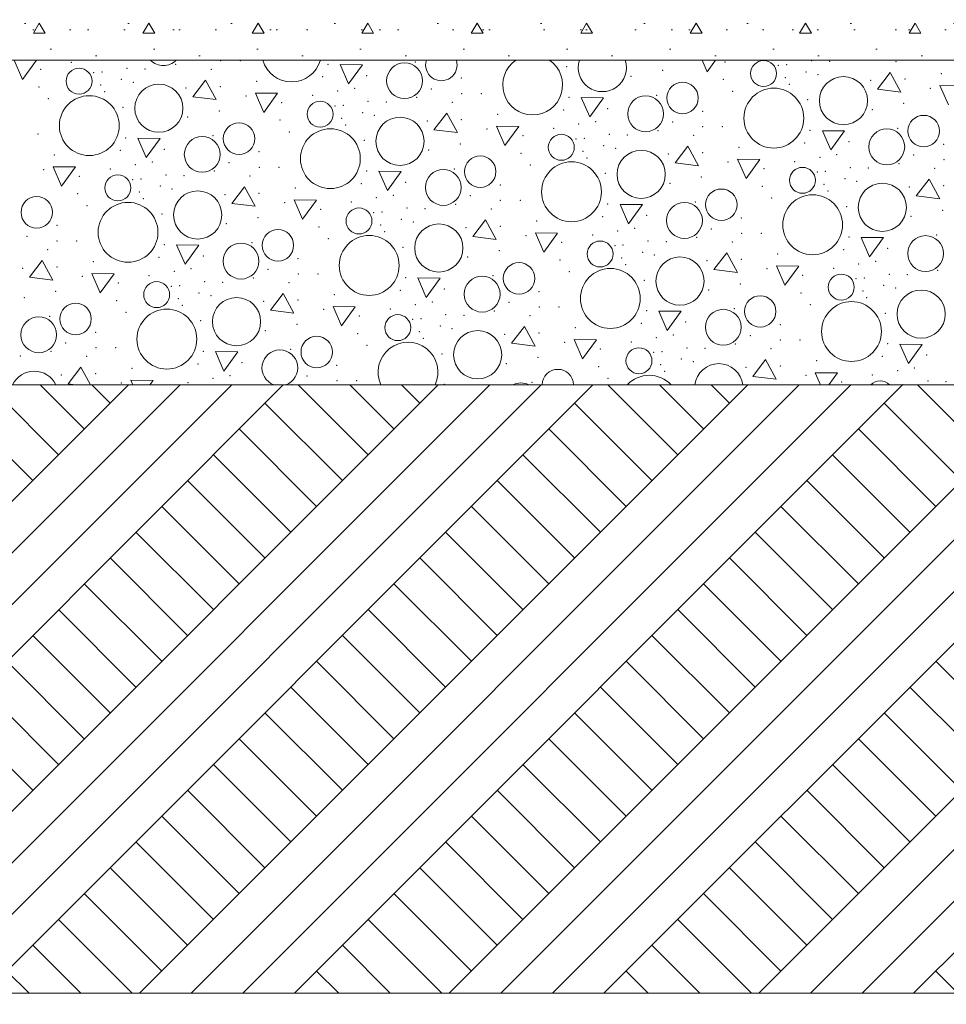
# Model space of a CAD drawing. Header units: millimetres. Extents: x -12989 to 402831, y -50461 to 30884.
# Tile 10 of 175: x 359792 to 360935, y -47274 to -46061. Entities that reach past the tile are written whole.
import ezdxf

# ---------------------------------------------------------------- set-up
doc = ezdxf.new("R2010")
doc.units = ezdxf.units.MM
doc.header["$MEASUREMENT"] = 0
doc.linetypes.add('Wipeout_Contour', pattern=[1000, 0, -1000])
doc.layers.add('Nowe_A__STROPY', color=7, linetype='Continuous')
doc.layers.add('Nowe_A__STROPY_Nr_pióra__173', color=7, linetype='Continuous', lineweight=5, true_color=0x6a6a6a)
doc.layers.add('Nowe_A__STROPY_Nr_pióra__178', color=7, linetype='Continuous', lineweight=5, true_color=0x6a6a6a)
doc.layers.add('Nowe_A__STROPY_Nr_pióra__69', color=7, linetype='Continuous', lineweight=13)
doc.layers.add('Nowe_A_OZN_ODNOSNIKI_Nr_pióra__85', color=7, linetype='Continuous', lineweight=13)
doc.dimstyles.new('STYL_AUTOMATYCZNY__3', dxfattribs={"dimtxt": 0.18, "dimasz": 91.2, "dimexe": 0.18, "dimexo": 0.0625, "dimgap": 0, "dimtad": 0, "dimtih": 1, "dimtoh": 1, "dimdec": 4, "dimzin": 0, "dimdsep": 46, "dimcen": 0.09, "dimadec": 0, "dimazin": 0, "dimtfac": 1, "dimtdec": 4, "dimtmove": 0, "dimatfit": 3, "dimldrblk": 'ARROWHEAD_5', "dimfxl": 0, "dimtolj": 1, "dimtzin": 0, "dimarcsym": 0})

# ---------------------------------------------------------------- blocks, each defined once
blk = doc.blocks.new('*X25', base_point=(362576.7, -45960.6))
at = {"layer": 'Nowe_A__STROPY_Nr_pióra__178', "color": 251, "linetype": 'Continuous', "lineweight": 5, "true_color": 0x6a6a6a}
for p, q in [((359785.8, -46110.6), (359796.1, -46134.2)), ((359796.1, -46134.2), (359813.2, -46110.6)), ((360187.6, -46115.9), (360198, -46139.8)), ((360215.1, -46116.2), (360187.6, -46115.9)), ((360198, -46139.8), (360215.1, -46116.2)), ((360634.2, -46110.6), (360640.4, -46124.9)), ((360640.4, -46124.9), (360650.7, -46110.6)), ((360866, -46125.6), (360850.3, -46146.3)), ((360879.2, -46149.8), (360866, -46125.6)), ((360021.8, -46135), (360006, -46155.7)), ((360034.9, -46159.1), (360021.8, -46135)), ((360927.4, -46141.7), (360937.8, -46165.6)), ((360954.9, -46142), (360927.4, -46141.7)), ((360006, -46155.7), (360034.9, -46159.1)), ((360083.1, -46151.1), (360093.5, -46174.9)), ((360110.6, -46151.3), (360083.1, -46151.1)), ((360093.5, -46174.9), (360110.6, -46151.3)), ((360485, -46156.6), (360495.4, -46180.5)), ((360512.5, -46156.9), (360485, -46156.6)), ((360495.4, -46180.5), (360512.5, -46156.9)), ((360850.3, -46146.3), (360879.2, -46149.8)), ((360319.1, -46175.7), (360303.4, -46196.4)), ((360332.3, -46199.8), (360319.1, -46175.7)), ((360380.5, -46191.8), (360390.9, -46215.7)), ((360408, -46192.1), (360380.5, -46191.8)), ((360390.9, -46215.7), (360408, -46192.1)), ((360303.4, -46196.4), (360332.3, -46199.8)), ((360782.4, -46197.4), (360792.7, -46221.2)), ((360809.8, -46197.6), (360782.4, -46197.4)), ((360792.7, -46221.2), (360809.8, -46197.6)), ((359938.1, -46206.7), (359948.5, -46230.6)), ((359965.6, -46207), (359938.1, -46206.7)), ((359948.5, -46230.6), (359965.6, -46207)), ((360616.5, -46216.5), (360600.8, -46237.2)), ((360629.7, -46240.6), (360616.5, -46216.5)), ((359833.6, -46241.9), (359844, -46265.7)), ((359861.1, -46242.1), (359833.6, -46241.9)), ((359844, -46265.7), (359861.1, -46242.1)), ((360600.8, -46237.2), (360629.7, -46240.6)), ((360677.9, -46232.6), (360688.3, -46256.4)), ((360705.4, -46232.8), (360677.9, -46232.6)), ((360688.3, -46256.4), (360705.4, -46232.8)), ((360235.5, -46247.4), (360245.9, -46271.3)), ((360263, -46247.7), (360235.5, -46247.4)), ((360245.9, -46271.3), (360263, -46247.7)), ((360069.6, -46266.5), (360053.9, -46287.2)), ((360082.8, -46290.6), (360069.6, -46266.5)), ((360913.9, -46257.2), (360898.1, -46277.9)), ((360927.1, -46281.3), (360913.9, -46257.2)), ((360898.1, -46277.9), (360927.1, -46281.3)), ((360053.9, -46287.2), (360082.8, -46290.6)), ((360131, -46282.6), (360141.4, -46306.5)), ((360158.5, -46282.9), (360131, -46282.6)), ((360141.4, -46306.5), (360158.5, -46282.9)), ((360532.9, -46288.2), (360543.2, -46312.1)), ((360560.4, -46288.5), (360532.9, -46288.2)), ((360543.2, -46312.1), (360560.4, -46288.5)), ((360367, -46307.3), (360351.3, -46328)), ((360380.2, -46331.4), (360367, -46307.3)), ((360428.4, -46323.4), (360438.8, -46347.2)), ((360455.9, -46323.6), (360428.4, -46323.4)), ((360438.8, -46347.2), (360455.9, -46323.6)), ((359986, -46338.3), (359996.4, -46362.1)), ((360013.5, -46338.5), (359986, -46338.3)), ((359996.4, -46362.1), (360013.5, -46338.5)), ((360351.3, -46328), (360380.2, -46331.4)), ((360830.2, -46328.9), (360840.6, -46352.8)), ((360857.7, -46329.2), (360830.2, -46328.9)), ((360840.6, -46352.8), (360857.7, -46329.2)), ((360664.4, -46348), (360648.6, -46368.7)), ((360677.6, -46372.1), (360664.4, -46348)), ((359820.2, -46357.3), (359804.4, -46378)), ((359833.3, -46381.5), (359820.2, -46357.3)), ((360725.8, -46364.1), (360736.1, -46388)), ((360753.3, -46364.4), (360725.8, -46364.1)), ((359881.5, -46373.4), (359891.9, -46397.3)), ((359909, -46373.7), (359881.5, -46373.4)), ((359891.9, -46397.3), (359909, -46373.7)), ((360648.6, -46368.7), (360677.6, -46372.1)), ((360736.1, -46388), (360753.3, -46364.4)), ((359804.4, -46378), (359833.3, -46381.5)), ((360283.4, -46379), (360293.7, -46402.9)), ((360310.9, -46379.3), (360283.4, -46379)), ((360293.7, -46402.9), (360310.9, -46379.3)), ((360117.5, -46398.1), (360101.8, -46418.8)), ((360130.7, -46422.2), (360117.5, -46398.1)), ((360101.8, -46418.8), (360130.7, -46422.2)), ((360178.9, -46414.2), (360189.3, -46438)), ((360206.4, -46414.4), (360178.9, -46414.2)), ((360189.3, -46438), (360206.4, -46414.4)), ((360580.7, -46419.7), (360591.1, -46443.6)), ((360608.2, -46420), (360580.7, -46419.7)), ((360591.1, -46443.6), (360608.2, -46420)), ((360414.9, -46438.8), (360399.1, -46459.5)), ((360428.1, -46463), (360414.9, -46438.8)), ((360399.1, -46459.5), (360428.1, -46463)), ((360476.3, -46454.9), (360486.6, -46478.8)), ((360503.8, -46455.2), (360476.3, -46454.9)), ((360486.6, -46478.8), (360503.8, -46455.2)), ((360878.1, -46460.5), (360888.5, -46484.4)), ((360905.6, -46460.8), (360878.1, -46460.5)), ((360888.5, -46484.4), (360905.6, -46460.8)), ((360033.9, -46469.8), (360044.2, -46493.7)), ((360061.4, -46470.1), (360033.9, -46469.8)), ((360044.2, -46493.7), (360061.4, -46470.1)), ((360712.3, -46479.6), (360696.5, -46500.3)), ((360725.5, -46503.7), (360712.3, -46479.6)), ((359868, -46488.9), (359852.3, -46509.6)), ((359879.9, -46510.6), (359868, -46488.9)), ((360773.6, -46495.7), (360780.1, -46510.6)), ((360801.1, -46495.9), (360773.6, -46495.7)), ((360790.5, -46510.6), (360801.1, -46495.9)), ((359852.3, -46509.6), (359860.7, -46510.6)), ((359929.4, -46505), (359931.8, -46510.6)), ((359956.9, -46505.3), (359929.4, -46505)), ((359953, -46510.6), (359956.9, -46505.3)), ((360696.5, -46500.3), (360725.5, -46503.7)), ((360331.2, -46510.6), (360331.3, -46510.6)), ((360334.6, -46510.6), (360331.2, -46510.6))]:
    blk.add_line(p, q, dxfattribs=at)
for centre, radius in [((359865.7, -46136.4), 16), ((360267.1, -46135.8), 22.1), ((360709.9, -46127), 16), ((360808.4, -46160.4), 29.7), ((359964.1, -46169.7), 29.7), ((360609.9, -46157.1), 19.4), ((360722.5, -46181.9), 36.9), ((359878.3, -46191.2), 36.9), ((360564.4, -46176.6), 22.1), ((360163, -46177.1), 16), ((360261.5, -46210.5), 29.7), ((360907.3, -46197.9), 19.4), ((360063, -46207.2), 19.4), ((360017.6, -46226.6), 22.1), ((360175.6, -46231.9), 36.9), ((360460.4, -46217.9), 16), ((360861.8, -46217.3), 22.1), ((360360.4, -46247.9), 19.4), ((360558.9, -46251.2), 29.7), ((360473, -46272.7), 36.9), ((360757.8, -46258.6), 16), ((359913.5, -46267.9), 16), ((360314.9, -46267.4), 22.1), ((360856.3, -46291.9), 29.7), ((359813.5, -46298), 19.4), ((360012, -46301.3), 29.7), ((360657.8, -46288.7), 19.4), ((360770.4, -46313.4), 36.9), ((359926.1, -46322.7), 36.9), ((360612.3, -46308.1), 22.1), ((360210.9, -46308.7), 16), ((360309.4, -46342), 29.7), ((360110.9, -46338.7), 19.4), ((360223.5, -46363.5), 36.9), ((360909.7, -46348.9), 22.1), ((360065.4, -46358.2), 22.1), ((360508.3, -46349.4), 16), ((360408.3, -46379.5), 19.4), ((360606.8, -46382.8), 29.7), ((360520.9, -46404.2), 36.9), ((360805.7, -46390.2), 16), ((359961.4, -46399.5), 16), ((360362.8, -46398.9), 22.1), ((360904.2, -46423.5), 29.7), ((359861.4, -46429.5), 19.4), ((360059.9, -46432.8), 29.7), ((360705.7, -46420.2), 19.4), ((360818.3, -46445), 36.9), ((359974, -46454.3), 36.9), ((360258.8, -46440.2), 16), ((360660.2, -46439.7), 22.1), ((359815.9, -46449), 22.1), ((360357.3, -46473.6), 29.7), ((360158.8, -46470.3), 19.4), ((360556.2, -46481), 16)]:
    blk.add_circle(centre, radius, dxfattribs=at)
for centre, radius, start, end in [((359969.7, -46095.1), 22.1, 224.5165, 315.4835), ((360127.8, -46100.4), 36.9, 196.0864, 343.9136), ((360312.5, -46116.4), 19.4, 162.6935, 17.3065), ((360425.1, -46141.1), 36.9, 124.2221, 55.7779), ((360511, -46119.6), 29.7, 162.247, 17.753), ((360271.4, -46495), 36.9, 335.0728, 204.9272), ((360113.3, -46489.8), 22.1, 289.6028, 250.3972), ((360654.7, -46514.3), 29.7, 7.2002, 172.7998), ((359810.4, -46523.6), 29.7, 26.0542, 153.9458), ((360456.2, -46511), 19.4, 1.3055, 178.6945), ((360410.7, -46530.5), 22.1, 64.1765, 115.8235), ((360568.8, -46535.8), 36.9, 43.0381, 136.9619), ((360853.6, -46521.7), 16, 44.0574, 135.9426)]:
    blk.add_arc(centre, radius, start, end, dxfattribs=at)
for p in [(359856.3, -46113.2), (359924.8, -46120.5), (359947.1, -46121.2), (359984.7, -46115.7), (360040.2, -46110.9), (360064.4, -46110.9), (360172.6, -46115.5), (360280.5, -46112.9), (360466.9, -46118.6), (360662.5, -46112.6), (360728.1, -46116.7), (360738.4, -46115.9), (360769.1, -46111.2), (360791.4, -46111.9), (360873, -46112.4), (359818.2, -46121.9), (359883.8, -46126), (359894.1, -46125.2), (360028.7, -46121.7), (360166, -46131), (360220.4, -46129.4), (360220.4, -46129.4), (360337.2, -46132.6), (360546.4, -46130.6), (360585.4, -46123.1), (360736.6, -46132), (360762.3, -46124.9), (360776.9, -46128.3), (360929, -46127.2), (359816.2, -46143.7), (359892.4, -46141.3), (359918, -46134.2), (359932.6, -46137.7), (359997.6, -46144.7), (360039.9, -46143), (360084.7, -46136.5), (360205.4, -46145.4), (360660.4, -46134.3), (360741.5, -46140.2), (360841.9, -46135.4), (360884.1, -46133.7), (360915.7, -46145.2), (359897.2, -46149.5), (360071.5, -46154.5), (360153.7, -46153.9), (360184.6, -46148.6), (360282.1, -46156.4), (360300.3, -46146.1), (360337.6, -46151.6), (360361.8, -46151.6), (360469.9, -46156.3), (360577.9, -46153.7), (360671.9, -46148.8), (359827.6, -46158.1), (359920, -46168.7), (360115.6, -46162.7), (360181.2, -46166.8), (360191.5, -46166), (360222.2, -46161.3), (360244.5, -46162), (360326.1, -46162.4), (360764.3, -46159.3), (360882.8, -46163.9), (359999.6, -46180.7), (360038.6, -46173.2), (360215.4, -46175), (360230, -46178.4), (360382.1, -46177.2), (360463.4, -46171.8), (360517.8, -46170.2), (360517.8, -46170.2), (360634.6, -46173.4), (360843.8, -46171.4), (360113.5, -46184.4), (360189.7, -46182.1), (360194.6, -46190.3), (360295, -46185.5), (360337.3, -46183.8), (360482, -46189.3), (360502.8, -46186.1), (360597.7, -46186.8), (360634.9, -46192.4), (360659.2, -46192.4), (359814.9, -46201.7), (359923.1, -46206.3), (360031, -46203.7), (360125, -46198.9), (360368.9, -46195.3), (360413, -46203.4), (360451.1, -46194.7), (360519.6, -46202), (360541.9, -46202.7), (360579.5, -46197.2), (360623.5, -46203.2), (360767.3, -46197), (360875.3, -46194.4), (360217.4, -46209.4), (360336, -46213.9), (360478.6, -46207.5), (360488.9, -46206.7), (360512.8, -46215.7), (360679.5, -46218), (360760.7, -46212.5), (360815.2, -46210.9), (360815.2, -46210.9), (360932, -46214.1), (359835.2, -46227.3), (359916.5, -46221.8), (359970.9, -46220.2), (359970.9, -46220.2), (360087.7, -46223.4), (360296.9, -46221.4), (360410.9, -46225.2), (360487.1, -46222.8), (360527.4, -46219.1), (360592.4, -46226.2), (360634.7, -46224.5), (360779.3, -46230.1), (360800.2, -46226.9), (360895.1, -46227.5), (359935.1, -46239.4), (359955.9, -46236.2), (360050.8, -46236.9), (360088.1, -46242.4), (360112.3, -46242.4), (360422.4, -46239.6), (360492, -46231), (360666.2, -46236), (360748.4, -46235.4), (360876.8, -46237.9), (360932.3, -46233.1), (359822, -46245.3), (359866.1, -46253.5), (359904.2, -46244.7), (359972.7, -46252.1), (359995, -46252.8), (360032.6, -46247.2), (360076.6, -46253.2), (360220.4, -46247.1), (360328.4, -46244.5), (360514.8, -46250.1), (360633.3, -46254.7), (360710.3, -46244.1), (360776, -46248.3), (360786.2, -46247.5), (360817, -46242.8), (360839.2, -46243.5), (360920.8, -46243.9), (359931.7, -46257.6), (359942, -46256.8), (359965.9, -46265.8), (360213.9, -46262.6), (360268.3, -46261), (360268.3, -46261), (360385.1, -46264.2), (360594.3, -46262.2), (360708.3, -46265.9), (360784.5, -46263.6), (360810.2, -46256.5), (360824.8, -46259.9), (360889.7, -46267), (360932, -46265.3), (359864, -46275.2), (359940.2, -46272.9), (359980.5, -46269.2), (360045.5, -46276.3), (360087.8, -46274.6), (360132.6, -46268), (360253.3, -46276.9), (360348.2, -46277.6), (360789.4, -46271.8), (359875.5, -46289.7), (359945.1, -46281.1), (360119.4, -46286.1), (360201.6, -46285.5), (360232.5, -46280.1), (360330, -46288), (360385.4, -46283.2), (360409.7, -46283.2), (360517.8, -46287.8), (360625.8, -46285.2), (360719.8, -46280.3), (360812.2, -46290.9), (359967.9, -46300.2), (360163.5, -46294.2), (360229.1, -46298.3), (360239.4, -46297.5), (360270.1, -46292.8), (360292.4, -46293.5), (360374, -46294), (360511.3, -46303.3), (360565.7, -46301.7), (360565.7, -46301.7), (360891.7, -46302.9), (360930.7, -46295.4), (359838.3, -46314.2), (360047.4, -46312.2), (360086.5, -46304.7), (360237.6, -46313.7), (360263.3, -46306.5), (360277.9, -46310), (360385.2, -46315.3), (360430, -46308.8), (360682.5, -46304.9), (359801.3, -46327.7), (360161.4, -46316), (360242.5, -46321.8), (360342.9, -46317), (360416.7, -46326.8), (360498.9, -46326.2), (360529.8, -46320.9), (360550.7, -46317.7), (360645.6, -46318.4), (360682.8, -46323.9), (360707, -46323.9), (360923.2, -46326), (359838.6, -46333.3), (359862.8, -46333.2), (359970.9, -46337.9), (360078.9, -46335.3), (360172.9, -46330.4), (360460.8, -46335), (360526.5, -46339.1), (360536.7, -46338.3), (360567.5, -46333.6), (360589.8, -46334.3), (360627.3, -46328.7), (360671.3, -46334.7), (360815.2, -46328.6), (359827.1, -46344), (360018.8, -46351.8), (360018.8, -46351.8), (360265.3, -46341), (360383.8, -46345.5), (360560.7, -46347.3), (360575.3, -46350.7), (360727.4, -46349.5), (360808.6, -46344.1), (360863.1, -46342.5), (360863.1, -46342.5), (359883.1, -46358.9), (359964.4, -46353.4), (360135.6, -46355), (360344.8, -46353), (360458.8, -46356.7), (360535, -46354.4), (360539.9, -46362.6), (360640.2, -46357.8), (360682.5, -46356.1), (360827.2, -46361.6), (360848.1, -46358.4), (359796, -46367.1), (359838.3, -46365.4), (359983, -46370.9), (360003.8, -46367.7), (360098.7, -46368.4), (360136, -46374), (360160.2, -46374), (360376.3, -46376), (360470.3, -46371.2), (360714.1, -46367.6), (360758.2, -46375.7), (360796.3, -46367), (360864.9, -46374.3), (360887.1, -46375), (360924.7, -46369.5), (359869.9, -46376.9), (359914, -46385), (359952.1, -46376.3), (359989.9, -46388.3), (360020.6, -46383.6), (360042.9, -46384.3), (360080.5, -46378.8), (360124.5, -46384.8), (360268.3, -46378.6), (360562.7, -46381.7), (360681.2, -46386.2), (360823.8, -46379.8), (360834.1, -46379), (360858, -46388), (359837, -46395.5), (359979.6, -46389.1), (360013.8, -46397.3), (360180.5, -46399.6), (360261.8, -46394.1), (360316.2, -46392.5), (360316.2, -46392.5), (360433, -46395.7), (360642.2, -46393.7), (360756.2, -46397.5), (360832.4, -46395.1), (360872.6, -46391.5), (359798, -46403.1), (359911.9, -46406.8), (359988.1, -46404.5), (359993, -46412.6), (360028.4, -46400.8), (360093.4, -46407.8), (360135.7, -46406.1), (360280.4, -46411.7), (360301.2, -46408.5), (360396.1, -46409.2), (360767.7, -46411.9), (360837.2, -46403.3), (359923.4, -46421.2), (360167.2, -46417.6), (360249.5, -46417.1), (360318, -46424.4), (360377.8, -46419.5), (360433.3, -46414.7), (360457.5, -46414.7), (360565.7, -46419.4), (360673.7, -46416.8), (360860.1, -46422.5), (359829.4, -46426.1), (360015.8, -46431.8), (360134.3, -46436.3), (360211.3, -46425.8), (360277, -46429.9), (360287.3, -46429.1), (360340.3, -46425.1), (360421.8, -46425.5), (360559.1, -46434.9), (360613.6, -46433.3), (360613.6, -46433.3), (360730.4, -46436.5), (359886.1, -46445.8), (360095.3, -46443.8), (360209.3, -46447.5), (360285.5, -46445.2), (360311.2, -46438.1), (360325.8, -46441.5), (360390.7, -46448.6), (360433, -46446.9), (360477.9, -46440.4), (359849.2, -46459.2), (360290.4, -46453.4), (360464.6, -46458.4), (360546.8, -46457.8), (360577.7, -46452.4), (360598.6, -46449.2), (360675.2, -46460.3), (360693.5, -46449.9), (360730.7, -46455.5), (360754.9, -46455.5), (360863.1, -46460.1), (359831, -46469.6), (359886.5, -46464.8), (359910.7, -46464.8), (360018.8, -46469.4), (360126.8, -46466.9), (360220.8, -46462), (360313.2, -46472.5), (360508.7, -46466.5), (360574.4, -46470.6), (360584.6, -46469.8), (360615.4, -46465.1), (360637.6, -46465.8), (360719.2, -46466.3), (359793.4, -46475.2), (359875, -46475.6), (360012.3, -46485), (360066.7, -46483.3), (360066.7, -46483.3), (360392.7, -46484.6), (360431.7, -46477), (360608.5, -46478.8), (360623.2, -46482.3), (360775.2, -46481.1), (360856.5, -46475.6), (360911, -46474), (360911, -46474), (359886.2, -46497), (359931, -46490.4), (360183.5, -46486.5), (360506.7, -46488.3), (360582.9, -46486), (360587.7, -46494.1), (360688.1, -46489.3), (360730.4, -46487.6), (360875.1, -46493.2), (360896, -46490), (359843.9, -46498.6), (359917.7, -46508.4), (360000, -46507.9), (360030.9, -46502.5), (360051.7, -46499.3), (360146.6, -46500), (360183.8, -46505.6), (360208, -46505.5), (360424.2, -46507.6), (360518.2, -46502.7), (360762, -46499.1), (360806.1, -46507.3), (360844.2, -46498.5), (360912.8, -46505.9), (360935, -46506.6), (360128.4, -46510.3), (360316.2, -46510.2), (360882, -46510.6)]:
    blk.add_point(p, dxfattribs=at)
blk = doc.blocks.new('ElemPrzekroju_13_1', base_point=(362576.7, -45960.6))
at = {"color": 254, "linetype": 'Wipeout_Contour', "lineweight": 0, "ltscale": 1451757.674108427}
blk.add_wipeout([(358525.9, -46110.6), (361477.2, -46110.6), (361477.2, -46060.6), (358525.9, -46060.6)], dxfattribs=at).dxf.layer = 'Nowe_A__STROPY'
at = {"color": 254, "linetype": 'Wipeout_Contour', "lineweight": 0, "ltscale": 2183902.601458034}
blk.add_wipeout([(362254.7, -46860.6), (362076.7, -46860.6), (362076.7, -46510.6), (358525.9, -46510.6), (358525.9, -47260.6), (362254.7, -47260.6)], dxfattribs=at).dxf.layer = 'Nowe_A__STROPY'
at = {"layer": 'Nowe_A__STROPY_Nr_pióra__173', "linetype": 'Continuous', "lineweight": 5, "true_color": 0x6a6a6a}
h = blk.add_hatch(dxfattribs=at)
h.set_pattern_fill('Grunt_0001', color=251, style=0, pattern_type=2)
h.set_pattern_definition([(45, (362576.75, -45960.59), (-95.4594, 95.4594), []), (45, (362544.93, -45928.77), (-190.919, 190.919), []), (45, (362513.1, -45896.95), (-190.919, 190.919), []), (135, (362481.29, -45865.132), (31.8198, 31.8198), [135, -135])])
h.paths.add_polyline_path([(362254.7, -46860.6), (362076.7, -46860.6), (362076.7, -46510.6), (358525.9, -46510.6), (358525.9, -47260.6), (362254.7, -47260.6)])
at = {"layer": 'Nowe_A__STROPY_Nr_pióra__178', "linetype": 'Continuous', "lineweight": 5, "true_color": 0x6a6a6a}
h = blk.add_hatch(dxfattribs=at)
h.set_pattern_fill('Chudy_beton_B15_I_WSC_0001', color=251, style=0, pattern_type=2)
h.set_pattern_definition([(0, (362576.75, -45960.6), (0, 233.827), [14.625, -120.375]), (0, (362644.25, -45843.68), (0, 233.827), [14.625, -120.375]), (60, (362576.75, -45960.6), (-202.5, 116.913), [14.625, -120.375]), (60, (362711.75, -45960.6), (-202.5, 116.913), [14.625, -120.375]), (120, (362591.37, -45960.6), (202.5, 116.913), [14.625, -120.375]), (120, (362726.37, -45960.6), (202.5, 116.913), [14.625, -120.375]), (0, (362576.75, -45938.09), (0, 45), [0, -45, 0, -67.5]), (45, (362599.25, -45938.09), (-31.8198, 31.8198), [0, -33.75, 0, -56.25])])
h.paths.add_polyline_path([(358525.9, -46110.6), (361477.2, -46110.6), (361477.2, -46060.6), (358525.9, -46060.6)])
at = {"layer": 'Nowe_A__STROPY_Nr_pióra__69', "color": 7, "linetype": 'Continuous', "lineweight": 13}
blk.add_line((362254.7, -47260.6), (358525.9, -47260.6), dxfattribs=at)
at = {"color": 254, "linetype": 'Wipeout_Contour', "lineweight": 0, "ltscale": 2910863.242475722}
blk.add_wipeout([(358525.9, -46510.6), (362076.7, -46510.6), (362076.7, -46110.6), (361556.7, -46110.6), (361611, -46189.5), (361422.9, -46189.5), (361477.2, -46110.6), (358525.9, -46110.6)], dxfattribs=at).dxf.layer = 'Nowe_A__STROPY'
at = {"layer": 'Nowe_A__STROPY_Nr_pióra__69', "color": 7, "linetype": 'Continuous', "lineweight": 13}
for p, q in [((361477.2, -46110.6), (358525.9, -46110.6)), ((362076.7, -46510.6), (358525.9, -46510.6))]:
    blk.add_line(p, q, dxfattribs=at)
at = {"layer": 'Nowe_A__STROPY', "lineweight": 0}
blk.add_blockref('*X25', (362576.7, -45960.6), dxfattribs=at)
blk = doc.blocks.new('ARROWHEAD_5')
at = {"linetype": 'Continuous', "lineweight": 0}
blk.add_hatch(color=0, dxfattribs=at).paths.add_polyline_path([(-1, 0.2679), (0, 0), (-1, -0.2679)])
at = {"color": 0, "linetype": 'Continuous', "lineweight": 0}
blk.add_line((0, 0), (-1, 0), dxfattribs=at)

msp = doc.modelspace()

# ---------------------------------------------------------------- block references
at = {"layer": 'Nowe_A__STROPY', "lineweight": 0}
msp.add_blockref('ElemPrzekroju_13_1', (362576.7, -45960.6), dxfattribs=at)

# ---------------------------------------------------------------- next in the draw order: leaders
at = {"layer": 'Nowe_A_OZN_ODNOSNIKI_Nr_pióra__85', "color": 7, "linetype": 'Continuous', "lineweight": 13, "annotation_type": 0, "has_hookline": 1, "hookline_direction": 1, "text_width": 1218.3}
msp.add_leader([(362281.3, -46533.9), (361127.3, -47630), (361022.9, -47630)], dimstyle='STYL_AUTOMATYCZNY__3', dxfattribs=at)

doc.saveas('drawing.dxf')
